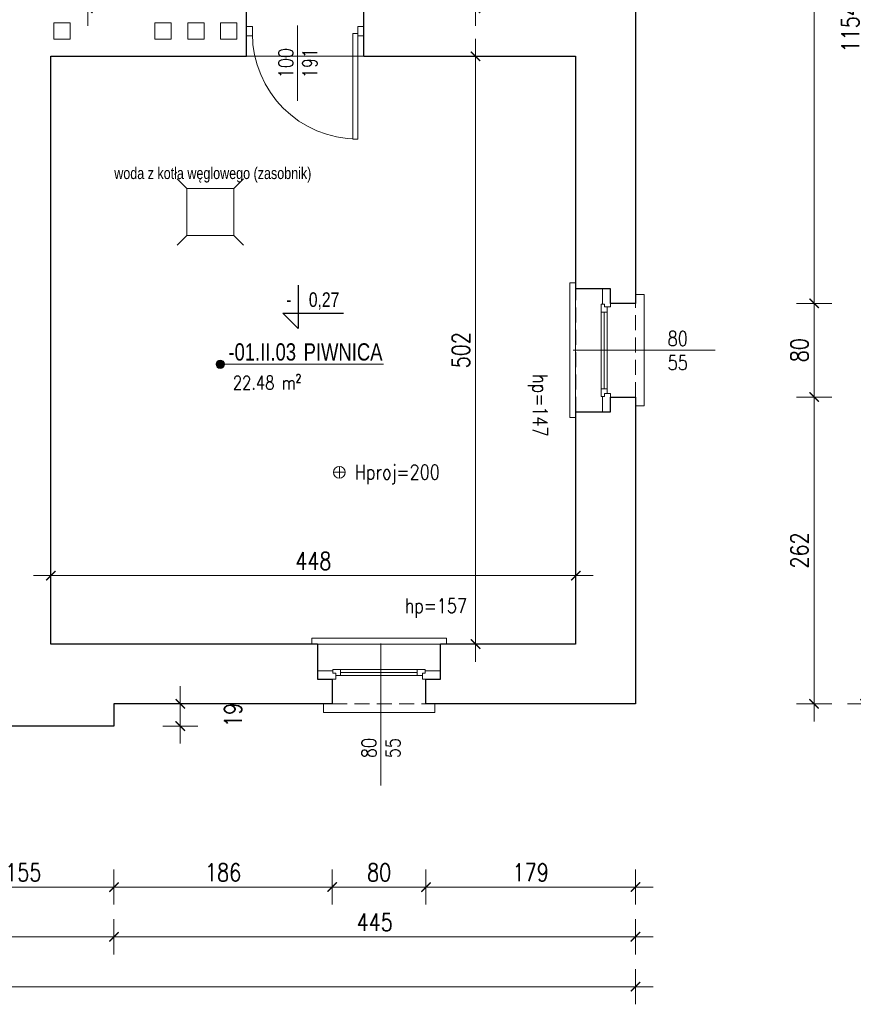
# Model space of a CAD drawing. Header units: millimetres. Extents: x 284606 to 569416, y -192995 to -95103.
# Tile 163 of 178: x 314247 to 314959, y -102468 to -101627. Entities that reach past the tile are written whole.
import ezdxf
from ezdxf.enums import TextEntityAlignment as Align

# ---------------------------------------------------------------- set-up
doc = ezdxf.new("R2010")
doc.units = ezdxf.units.MM
doc.linetypes.add('HIDDEN', pattern=[9.525, 6.35, -3.175])
doc.layers.get('0').update_dxf_attribs({"lineweight": 0})
for name, color, linetype, lineweight in [('!STR_Konstrukcja 0.20', 200, 'Continuous', 20), ('!STR_Konstrukcja 0.30', 64, 'Continuous', 30), ('!STR_Opisy 0.09', 8, 'Continuous', 9), ('!STR_Przerywana 0.09', 8, 'HIDDEN', 9), ('!STR_Stolarka drzwiowa', 30, 'Continuous', 15), ('!STR_Stolarka okienna', 72, 'Continuous', 15), ('!STR_Wymiarowanie', 254, 'Continuous', 9)]:
    doc.layers.add(name, color=color, linetype=linetype, lineweight=lineweight)
doc.layers.add('!STR_Obrysy pomieszczeń', color=215, linetype='Continuous', lineweight=9, plot=False)
doc.layers.add('!STR_Wentylacja', color=7, linetype='Continuous', lineweight=15, true_color=0x3399ff)
doc.layers.add('AB1 - OPISY', color=7, linetype='Continuous')
doc.styles.add('1_50', font='txt', dxfattribs={"width": 0.8})
doc.styles.add('AB_Arial', font='NirmalaS.ttf')
doc.styles.add('EKO 1-10', font='romans.shx', dxfattribs={"width": 0.8, "height": 15})
doc.styles.add('EKO 1-5', font='romans.shx', dxfattribs={"width": 0.8, "height": 10})
doc.dimstyles.new('EKO wymiar 1-10', dxfattribs={"dimtxt": 15, "dimasz": 8, "dimexe": 15, "dimexo": 15, "dimgap": 5, "dimtad": 1, "dimdec": 0, "dimtxsty": 'EKO 1-10', "dimblk": 'ARCHTICK', "dimcen": 10, "dimdle": 15, "dimclrd": 256, "dimclre": 256, "dimclrt": 256, "dimazin": 2, "dimtfac": 1, "dimtdec": 0, "dimtmove": 2, "dimatfit": 3, "dimldrblk": 'ARCHTICK', "dimfxl": 15, "dimfxlon": 1, "dimlwd": -1, "dimlwe": -1, "dimarcsym": 0})

# ---------------------------------------------------------------- blocks, each defined once
blk = doc.blocks.new('*U117')
at = {"layer": '!STR_Opisy 0.09', "linetype": 'Continuous'}
blk.add_line((0, -153.49), (0, -32.16), dxfattribs=at)
at = {"layer": '!STR_Opisy 0.09', "linetype": 'Continuous', "style": 'EKO 1-5', "width": 0.8}
blk.add_attdef('HP=', (-20.48, 2.26), '', height=12.5, rotation=180, dxfattribs=at)
at = {"layer": '!STR_Opisy 0.09', "ltscale": 0.7, "style": 'EKO 1-5', "width": 0.8}
blk.add_attdef('WYS', text='', height=12.5, rotation=270, dxfattribs=at).set_placement((-10.53, -121.38), align=Align.MIDDLE_CENTER)
at = {"layer": '!STR_Opisy 0.09', "linetype": 'Continuous', "style": 'EKO 1-5', "width": 0.8}
blk.add_attdef('SZER', text='', height=12.5, rotation=270, dxfattribs=at).set_placement((0, -121.38), align=Align.BOTTOM_CENTER)
blk = doc.blocks.new('*U109')
at = {"layer": '!STR_Opisy 0.09', "linetype": 'Continuous'}
blk.add_line((0, 32.11), (0, -89.22), dxfattribs=at)
at = {"layer": '!STR_Opisy 0.09', "ltscale": 0.7, "style": 'EKO 1-5', "width": 0.8}
blk.add_attdef('WYS', text='', height=12.5, rotation=270, dxfattribs=at).set_placement((-10.53, 0), align=Align.MIDDLE_CENTER)
at = {"layer": '!STR_Opisy 0.09', "linetype": 'Continuous', "style": 'EKO 1-5', "width": 0.8}
blk.add_attdef('SZER', text='', height=12.5, rotation=270, dxfattribs=at).set_placement((0, 0), align=Align.BOTTOM_CENTER)
blk.add_attdef('HP=', (-20.48, -115.31), '', height=12.5, rotation=180, dxfattribs=at)
blk = doc.blocks.new('_ArchTick')
at = {"color": 0, "linetype": 'ByBlock', "const_width": 0.15}
blk.add_lwpolyline([(-0.5, -0.5), (0.5, 0.5)], dxfattribs=at)
blk = doc.blocks.new('*D978')
at = {"layer": '!STR_Wymiarowanie', "ltscale": 1.5, "transparency": 16777216}
for p, q in [((314274.07, -102116.9), (314274.07, -102086.9)), ((314722.07, -102116.9), (314722.07, -102086.9)), ((314737.07, -102101.9), (314259.07, -102101.9))]:
    blk.add_line(p, q, dxfattribs=at)
at = {"layer": 'Defpoints', "color": 0, "ltscale": 1.5, "transparency": 16777216}
for p in [(314274.07, -102101.9), (314274.07, -102152.36), (314722.07, -102152.36)]:
    blk.add_point(p, dxfattribs=at)
at = {"layer": '!STR_Wymiarowanie', "ltscale": 1.5, "transparency": 16777216, "xscale": 8, "yscale": 8, "zscale": 8, "rotation": 180}
blk.add_blockref('_ArchTick', (314274.07, -102101.9), dxfattribs=at)
at = {"layer": '!STR_Wymiarowanie', "ltscale": 1.5, "transparency": 16777216, "xscale": 8, "yscale": 8, "zscale": 8}
blk.add_blockref('_ArchTick', (314722.07, -102101.9), dxfattribs=at)
at = {"layer": '!STR_Wymiarowanie', "ltscale": 1.5, "transparency": 16777216, "insert": (314498.07, -102089.4), "char_height": 15, "attachment_point": 5, "style": 'EKO 1-10'}
blk.add_mtext('448', dxfattribs=at)
blk = doc.blocks.new('*D979')
at = {"layer": '!STR_Wymiarowanie', "ltscale": 1.5, "transparency": 16777216}
for p, q in [((314636.55, -102175.36), (314636.55, -101643.36)), ((314651.55, -101658.36), (314621.55, -101658.36)), ((314651.55, -102160.36), (314621.55, -102160.36))]:
    blk.add_line(p, q, dxfattribs=at)
at = {"layer": 'Defpoints', "color": 0, "ltscale": 1.5, "transparency": 16777216}
for p in [(314636.55, -101658.36), (314722.07, -101658.36), (314722.07, -102160.36)]:
    blk.add_point(p, dxfattribs=at)
at = {"layer": '!STR_Wymiarowanie', "ltscale": 1.5, "transparency": 16777216, "xscale": 8, "yscale": 8, "zscale": 8}
for p, rotation in [((314636.55, -101658.36), 90), ((314636.55, -102160.36), 270)]:
    blk.add_blockref('_ArchTick', p, dxfattribs=dict(at, rotation=rotation))
at = {"layer": '!STR_Wymiarowanie', "ltscale": 1.5, "transparency": 16777216, "insert": (314624.05, -101909.36), "char_height": 15, "attachment_point": 5, "rotation": 90, "style": 'EKO 1-10'}
blk.add_mtext('502', dxfattribs=at)
blk = doc.blocks.new('*D983')
at = {"layer": '!STR_Wymiarowanie', "ltscale": 1.5, "transparency": 16777216}
for p, q in [((314636.55, -101632.36), (314636.55, -101093.36)), ((314651.55, -101108.36), (314621.55, -101108.36)), ((314651.55, -101617.36), (314621.55, -101617.36))]:
    blk.add_line(p, q, dxfattribs=at)
at = {"layer": 'Defpoints', "color": 0, "ltscale": 1.5, "transparency": 16777216}
for p in [(314636.55, -101108.36), (314721.98, -101108.36), (314721.98, -101617.36)]:
    blk.add_point(p, dxfattribs=at)
at = {"layer": '!STR_Wymiarowanie', "ltscale": 1.5, "transparency": 16777216, "xscale": 8, "yscale": 8, "zscale": 8}
for p, rotation in [((314636.55, -101108.36), 90), ((314636.55, -101617.36), 270)]:
    blk.add_blockref('_ArchTick', p, dxfattribs=dict(at, rotation=rotation))
at = {"layer": '!STR_Wymiarowanie', "ltscale": 1.5, "transparency": 16777216, "insert": (314624.05, -101362.86), "char_height": 15, "attachment_point": 5, "rotation": 90, "style": 'EKO 1-10'}
blk.add_mtext('509', dxfattribs=at)
blk = doc.blocks.new('*D985')
at = {"layer": '!STR_Wymiarowanie', "ltscale": 1.5, "transparency": 16777216}
for p, q in [((314305.57, -101484.36), (314305.57, -101632.36)), ((314290.57, -101499.36), (314320.57, -101499.36)), ((314290.57, -101617.36), (314320.57, -101617.36))]:
    blk.add_line(p, q, dxfattribs=at)
at = {"layer": 'Defpoints', "color": 0, "ltscale": 1.5, "transparency": 16777216}
for p in [(314253.07, -101499.36), (314253.07, -101617.36), (314305.57, -101617.36)]:
    blk.add_point(p, dxfattribs=at)
at = {"layer": '!STR_Wymiarowanie', "ltscale": 1.5, "transparency": 16777216, "xscale": 8, "yscale": 8, "zscale": 8}
for p, rotation in [((314305.57, -101499.36), 90), ((314305.57, -101617.36), 270)]:
    blk.add_blockref('_ArchTick', p, dxfattribs=dict(at, rotation=rotation))
at = {"layer": '!STR_Wymiarowanie', "ltscale": 1.5, "transparency": 16777216, "insert": (314293.07, -101558.36), "char_height": 15, "attachment_point": 5, "rotation": 90, "style": 'EKO 1-10'}
blk.add_mtext('118', dxfattribs=at)
blk = doc.blocks.new('*U225')
at = {"layer": '!STR_Konstrukcja 0.20', "linetype": 'Continuous', "lineweight": 15}
for points in [[(8.12, 50.87), (0.62, 50.87), (0.62, 58.37), (95.62, 58.37), (95.62, 50.87), (88.12, 50.87)], [(-4.38, -0.13), (-9.38, -0.13), (-9.38, -5.13), (105.62, -5.13), (105.62, -0.13), (100.62, -0.13)]]:
    blk.add_lwpolyline(points, dxfattribs=at)
at = {"layer": '!STR_Konstrukcja 0.30', "ltscale": 2}
for points in [[(-4.38, -0.13), (-4.38, 29.68), (8.12, 29.68), (8.12, 50.87)], [(88.12, 50.87), (88.12, 29.68), (100.62, 29.68), (100.62, -0.13)]]:
    blk.add_lwpolyline(points, dxfattribs=at)
at = {"layer": '!STR_Przerywana 0.09', "ltscale": 2}
for points in [[(8.12, 50.87), (88.12, 50.87)], [(-4.38, -0.13), (100.62, -0.13)]]:
    blk.add_lwpolyline(points, dxfattribs=at)
at = {"layer": '!STR_Stolarka okienna', "ltscale": 0.3}
for points in [[(-4.38, 22.64), (-4.38, 29.68), (11.02, 29.68), (11.02, 24.55), (8.52, 24.55), (8.52, 22.64), (-4.38, 22.64)], [(87.55, 21.56), (87.55, 24.55), (85.05, 24.55), (85.05, 26.7), (11.02, 26.7), (11.02, 24.55), (8.52, 24.55), (8.52, 21.56), (87.55, 21.56)], [(15.12, 26.7), (15.12, 21.56)], [(80.62, 21.56), (80.62, 26.7)], [(100.62, 22.64), (100.62, 29.68), (85.05, 29.68), (85.05, 24.55), (87.55, 24.55), (87.55, 22.64), (100.62, 22.64)], [(80.62, 24.13), (15.12, 24.13)]]:
    blk.add_lwpolyline(points, dxfattribs=at)
blk = doc.blocks.new('*D920')
at = {"layer": '!STR_Wymiarowanie', "ltscale": 1.5, "transparency": 16777216}
for p, q in [((314384.46, -102196.36), (314384.46, -102245.36)), ((314369.46, -102211.36), (314399.46, -102211.36)), ((314369.46, -102230.36), (314399.46, -102230.36))]:
    blk.add_line(p, q, dxfattribs=at)
at = {"layer": 'Defpoints', "color": 0, "ltscale": 1.5, "transparency": 16777216}
for p in [(314327.88, -102211.36), (314327.88, -102230.36), (314384.46, -102230.36)]:
    blk.add_point(p, dxfattribs=at)
at = {"layer": '!STR_Wymiarowanie', "ltscale": 1.5, "transparency": 16777216, "xscale": 8, "yscale": 8, "zscale": 8}
for p, rotation in [((314384.46, -102211.36), 90), ((314384.46, -102230.36), 270)]:
    blk.add_blockref('_ArchTick', p, dxfattribs=dict(at, rotation=rotation))
at = {"layer": '!STR_Wymiarowanie', "ltscale": 1.5, "transparency": 16777216, "insert": (314429.46, -102220.86), "char_height": 15, "attachment_point": 5, "rotation": 90, "style": 'EKO 1-10'}
blk.add_mtext('19', dxfattribs=at)
blk = doc.blocks.new('*D955')
at = {"layer": '!STR_Wymiarowanie', "ltscale": 1.5, "transparency": 16777216}
for p, q in [((314173.09, -102352.85), (314173.09, -102382.85)), ((314327.88, -102352.85), (314327.88, -102382.85)), ((314158.09, -102367.85), (314342.88, -102367.85))]:
    blk.add_line(p, q, dxfattribs=at)
at = {"layer": 'Defpoints', "color": 0, "ltscale": 1.5, "transparency": 16777216}
for p in [(314173.09, -102219.76), (314327.88, -102230.36), (314327.88, -102367.85)]:
    blk.add_point(p, dxfattribs=at)
at = {"layer": '!STR_Wymiarowanie', "ltscale": 1.5, "transparency": 16777216, "xscale": 8, "yscale": 8, "zscale": 8, "rotation": 180}
blk.add_blockref('_ArchTick', (314173.09, -102367.85), dxfattribs=at)
at = {"layer": '!STR_Wymiarowanie', "ltscale": 1.5, "transparency": 16777216, "xscale": 8, "yscale": 8, "zscale": 8}
blk.add_blockref('_ArchTick', (314327.88, -102367.85), dxfattribs=at)
at = {"layer": '!STR_Wymiarowanie', "ltscale": 1.5, "transparency": 16777216, "insert": (314250.48, -102355.35), "char_height": 15, "attachment_point": 5, "style": 'EKO 1-10'}
blk.add_mtext('155', dxfattribs=at)
blk = doc.blocks.new('*D956')
at = {"layer": '!STR_Wymiarowanie', "ltscale": 1.5, "transparency": 16777216}
for p, q in [((314327.88, -102352.85), (314327.88, -102382.85)), ((314514.25, -102352.85), (314514.25, -102382.85)), ((314312.88, -102367.85), (314529.25, -102367.85))]:
    blk.add_line(p, q, dxfattribs=at)
at = {"layer": 'Defpoints', "color": 0, "ltscale": 1.5, "transparency": 16777216}
for p in [(314514.25, -102200.76), (314327.88, -102211.36), (314514.25, -102367.85)]:
    blk.add_point(p, dxfattribs=at)
at = {"layer": '!STR_Wymiarowanie', "ltscale": 1.5, "transparency": 16777216, "xscale": 8, "yscale": 8, "zscale": 8, "rotation": 180}
blk.add_blockref('_ArchTick', (314327.88, -102367.85), dxfattribs=at)
at = {"layer": '!STR_Wymiarowanie', "ltscale": 1.5, "transparency": 16777216, "xscale": 8, "yscale": 8, "zscale": 8}
blk.add_blockref('_ArchTick', (314514.25, -102367.85), dxfattribs=at)
at = {"layer": '!STR_Wymiarowanie', "ltscale": 1.5, "transparency": 16777216, "insert": (314421.06, -102355.35), "char_height": 15, "attachment_point": 5, "style": 'EKO 1-10'}
blk.add_mtext('186', dxfattribs=at)
blk = doc.blocks.new('*D957')
at = {"layer": '!STR_Wymiarowanie', "ltscale": 1.5, "transparency": 16777216}
for p, q in [((314514.25, -102352.85), (314514.25, -102382.85)), ((314594.25, -102352.85), (314594.25, -102382.85)), ((314499.25, -102367.85), (314609.25, -102367.85))]:
    blk.add_line(p, q, dxfattribs=at)
at = {"layer": 'Defpoints', "color": 0, "ltscale": 1.5, "transparency": 16777216}
for p in [(314514.25, -102200.76), (314594.25, -102200.76), (314594.25, -102367.85)]:
    blk.add_point(p, dxfattribs=at)
at = {"layer": '!STR_Wymiarowanie', "ltscale": 1.5, "transparency": 16777216, "xscale": 8, "yscale": 8, "zscale": 8, "rotation": 180}
blk.add_blockref('_ArchTick', (314514.25, -102367.85), dxfattribs=at)
at = {"layer": '!STR_Wymiarowanie', "ltscale": 1.5, "transparency": 16777216, "xscale": 8, "yscale": 8, "zscale": 8}
blk.add_blockref('_ArchTick', (314594.25, -102367.85), dxfattribs=at)
at = {"layer": '!STR_Wymiarowanie', "ltscale": 1.5, "transparency": 16777216, "insert": (314554.25, -102355.35), "char_height": 15, "attachment_point": 5, "style": 'EKO 1-10'}
blk.add_mtext('80', dxfattribs=at)
blk = doc.blocks.new('*D958')
at = {"layer": '!STR_Wymiarowanie', "ltscale": 1.5, "transparency": 16777216}
for p, q in [((314594.25, -102352.85), (314594.25, -102382.85)), ((314773.08, -102352.85), (314773.08, -102382.85)), ((314579.25, -102367.85), (314788.08, -102367.85))]:
    blk.add_line(p, q, dxfattribs=at)
at = {"layer": 'Defpoints', "color": 0, "ltscale": 1.5, "transparency": 16777216}
for p in [(314594.25, -102200.76), (314773.08, -102211.36), (314773.08, -102367.85)]:
    blk.add_point(p, dxfattribs=at)
at = {"layer": '!STR_Wymiarowanie', "ltscale": 1.5, "transparency": 16777216, "xscale": 8, "yscale": 8, "zscale": 8, "rotation": 180}
blk.add_blockref('_ArchTick', (314594.25, -102367.85), dxfattribs=at)
at = {"layer": '!STR_Wymiarowanie', "ltscale": 1.5, "transparency": 16777216, "xscale": 8, "yscale": 8, "zscale": 8}
blk.add_blockref('_ArchTick', (314773.08, -102367.85), dxfattribs=at)
at = {"layer": '!STR_Wymiarowanie', "ltscale": 1.5, "transparency": 16777216, "insert": (314683.66, -102355.35), "char_height": 15, "attachment_point": 5, "style": 'EKO 1-10'}
blk.add_mtext('179', dxfattribs=at)
blk = doc.blocks.new('*D961')
at = {"layer": '!STR_Wymiarowanie', "ltscale": 1.5, "transparency": 16777216}
for p, q in [((313758.75, -102395.33), (313758.75, -102425.33)), ((314327.88, -102395.33), (314327.88, -102425.33)), ((313743.75, -102410.33), (314342.88, -102410.33))]:
    blk.add_line(p, q, dxfattribs=at)
at = {"layer": 'Defpoints', "color": 0, "ltscale": 1.5, "transparency": 16777216}
for p in [(313758.75, -102230.36), (314327.88, -102230.36), (314327.88, -102410.33)]:
    blk.add_point(p, dxfattribs=at)
at = {"layer": '!STR_Wymiarowanie', "ltscale": 1.5, "transparency": 16777216, "xscale": 8, "yscale": 8, "zscale": 8, "rotation": 180}
blk.add_blockref('_ArchTick', (313758.75, -102410.33), dxfattribs=at)
at = {"layer": '!STR_Wymiarowanie', "ltscale": 1.5, "transparency": 16777216, "xscale": 8, "yscale": 8, "zscale": 8}
blk.add_blockref('_ArchTick', (314327.88, -102410.33), dxfattribs=at)
at = {"layer": '!STR_Wymiarowanie', "ltscale": 1.5, "transparency": 16777216, "insert": (314043.31, -102397.83), "char_height": 15, "attachment_point": 5, "style": 'EKO 1-10'}
blk.add_mtext('569', dxfattribs=at)
blk = doc.blocks.new('*D962')
at = {"layer": '!STR_Wymiarowanie', "ltscale": 1.5, "transparency": 16777216}
for p, q in [((314327.88, -102395.33), (314327.88, -102425.33)), ((314773.08, -102395.33), (314773.08, -102425.33)), ((314312.88, -102410.33), (314788.08, -102410.33))]:
    blk.add_line(p, q, dxfattribs=at)
at = {"layer": 'Defpoints', "color": 0, "ltscale": 1.5, "transparency": 16777216}
for p in [(314773.08, -102211.36), (314327.88, -102230.36), (314773.08, -102410.33)]:
    blk.add_point(p, dxfattribs=at)
at = {"layer": '!STR_Wymiarowanie', "ltscale": 1.5, "transparency": 16777216, "xscale": 8, "yscale": 8, "zscale": 8, "rotation": 180}
blk.add_blockref('_ArchTick', (314327.88, -102410.33), dxfattribs=at)
at = {"layer": '!STR_Wymiarowanie', "ltscale": 1.5, "transparency": 16777216, "xscale": 8, "yscale": 8, "zscale": 8}
blk.add_blockref('_ArchTick', (314773.08, -102410.33), dxfattribs=at)
at = {"layer": '!STR_Wymiarowanie', "ltscale": 1.5, "transparency": 16777216, "insert": (314550.48, -102397.83), "char_height": 15, "attachment_point": 5, "style": 'EKO 1-10'}
blk.add_mtext('445', dxfattribs=at)
blk = doc.blocks.new('*D963')
at = {"layer": '!STR_Wymiarowanie', "ltscale": 1.5, "transparency": 16777216}
for p, q in [((312868.74, -102438), (312868.74, -102468)), ((314773.08, -102438), (314773.08, -102468)), ((314788.08, -102453), (312853.74, -102453))]:
    blk.add_line(p, q, dxfattribs=at)
at = {"layer": 'Defpoints', "color": 0, "ltscale": 1.5, "transparency": 16777216}
for p in [(312868.74, -102211.36), (314773.08, -102211.36), (312868.74, -102453)]:
    blk.add_point(p, dxfattribs=at)
at = {"layer": '!STR_Wymiarowanie', "ltscale": 1.5, "transparency": 16777216, "xscale": 8, "yscale": 8, "zscale": 8, "rotation": 180}
blk.add_blockref('_ArchTick', (312868.74, -102453), dxfattribs=at)
at = {"layer": '!STR_Wymiarowanie', "ltscale": 1.5, "transparency": 16777216, "xscale": 8, "yscale": 8, "zscale": 8}
blk.add_blockref('_ArchTick', (314773.08, -102453), dxfattribs=at)
at = {"layer": '!STR_Wymiarowanie', "ltscale": 1.5, "transparency": 16777216, "insert": (313820.91, -102440.5), "char_height": 15, "attachment_point": 5, "style": 'EKO 1-10'}
blk.add_mtext('1904', dxfattribs=at)
blk = doc.blocks.new('*D966')
at = {"layer": '!STR_Wymiarowanie', "ltscale": 1.5, "transparency": 16777216}
for p, q in [((314925.59, -101307.55), (314925.59, -101884.36)), ((314910.59, -101322.55), (314940.59, -101322.55)), ((314910.59, -101869.36), (314940.59, -101869.36))]:
    blk.add_line(p, q, dxfattribs=at)
at = {"layer": 'Defpoints', "color": 0, "ltscale": 1.5, "transparency": 16777216}
for p in [(314762.49, -101322.55), (314762.49, -101869.36), (314925.59, -101869.36)]:
    blk.add_point(p, dxfattribs=at)
at = {"layer": '!STR_Wymiarowanie', "ltscale": 1.5, "transparency": 16777216, "xscale": 8, "yscale": 8, "zscale": 8}
for p, rotation in [((314925.59, -101322.55), 90), ((314925.59, -101869.36), 270)]:
    blk.add_blockref('_ArchTick', p, dxfattribs=dict(at, rotation=rotation))
at = {"layer": '!STR_Wymiarowanie', "ltscale": 1.5, "transparency": 16777216, "insert": (314913.09, -101595.96), "char_height": 15, "attachment_point": 5, "rotation": 90, "style": 'EKO 1-10'}
blk.add_mtext('547', dxfattribs=at)
blk = doc.blocks.new('*D967')
at = {"layer": '!STR_Wymiarowanie', "ltscale": 1.5, "transparency": 16777216}
for p, q in [((314925.59, -101854.36), (314925.59, -101964.36)), ((314910.59, -101869.36), (314940.59, -101869.36)), ((314910.59, -101949.36), (314940.59, -101949.36))]:
    blk.add_line(p, q, dxfattribs=at)
at = {"layer": 'Defpoints', "color": 0, "ltscale": 1.5, "transparency": 16777216}
for p in [(314762.49, -101869.36), (314762.49, -101949.36), (314925.59, -101949.36)]:
    blk.add_point(p, dxfattribs=at)
at = {"layer": '!STR_Wymiarowanie', "ltscale": 1.5, "transparency": 16777216, "xscale": 8, "yscale": 8, "zscale": 8}
for p, rotation in [((314925.59, -101869.36), 90), ((314925.59, -101949.36), 270)]:
    blk.add_blockref('_ArchTick', p, dxfattribs=dict(at, rotation=rotation))
at = {"layer": '!STR_Wymiarowanie', "ltscale": 1.5, "transparency": 16777216, "insert": (314913.09, -101909.36), "char_height": 15, "attachment_point": 5, "rotation": 90, "style": 'EKO 1-10'}
blk.add_mtext('80', dxfattribs=at)
blk = doc.blocks.new('*D968')
at = {"layer": '!STR_Wymiarowanie', "ltscale": 1.5, "transparency": 16777216}
for p, q in [((314925.59, -101934.36), (314925.59, -102226.36)), ((314910.59, -101949.36), (314940.59, -101949.36)), ((314910.59, -102211.36), (314940.59, -102211.36))]:
    blk.add_line(p, q, dxfattribs=at)
at = {"layer": 'Defpoints', "color": 0, "ltscale": 1.5, "transparency": 16777216}
for p in [(314762.49, -101949.36), (314773.08, -102211.36), (314925.59, -102211.36)]:
    blk.add_point(p, dxfattribs=at)
at = {"layer": '!STR_Wymiarowanie', "ltscale": 1.5, "transparency": 16777216, "xscale": 8, "yscale": 8, "zscale": 8}
for p, rotation in [((314925.59, -101949.36), 90), ((314925.59, -102211.36), 270)]:
    blk.add_blockref('_ArchTick', p, dxfattribs=dict(at, rotation=rotation))
at = {"layer": '!STR_Wymiarowanie', "ltscale": 1.5, "transparency": 16777216, "insert": (314913.09, -102080.36), "char_height": 15, "attachment_point": 5, "rotation": 90, "style": 'EKO 1-10'}
blk.add_mtext('262', dxfattribs=at)
blk = doc.blocks.new('*D969')
at = {"layer": '!STR_Wymiarowanie', "ltscale": 1.5, "transparency": 16777216}
for p, q in [((314969.05, -101042.44), (314969.05, -102226.36)), ((314954.05, -101057.44), (314984.05, -101057.44)), ((314954.05, -102211.36), (314984.05, -102211.36))]:
    blk.add_line(p, q, dxfattribs=at)
at = {"layer": 'Defpoints', "color": 0, "ltscale": 1.5, "transparency": 16777216}
for p in [(314773.28, -101057.44), (314773.08, -102211.36), (314969.05, -102211.36)]:
    blk.add_point(p, dxfattribs=at)
at = {"layer": '!STR_Wymiarowanie', "ltscale": 1.5, "transparency": 16777216, "xscale": 8, "yscale": 8, "zscale": 8}
for p, rotation in [((314969.05, -101057.44), 90), ((314969.05, -102211.36), 270)]:
    blk.add_blockref('_ArchTick', p, dxfattribs=dict(at, rotation=rotation))
at = {"layer": '!STR_Wymiarowanie', "ltscale": 1.5, "transparency": 16777216, "insert": (314956.55, -101634.4), "char_height": 15, "attachment_point": 5, "rotation": 90, "style": 'EKO 1-10'}
blk.add_mtext('1154', dxfattribs=at)
blk = doc.blocks.new('*U506')
at = {"ltscale": 0.3}
blk.add_hatch(color=256, dxfattribs=at).paths.add_polyline_path([(-0.91, 50, 1), (6.82, 50, 1)])
at = {"ltscale": 1.5}
blk.add_line((17.59, 50), (154.57, 50), dxfattribs=at)
at = {"ltscale": 0.3}
blk.add_lwpolyline([(17.59, 50), (2.95, 50)], dxfattribs=at)
blk.add_circle((2.95, 50), 3.86, dxfattribs=at)
at = {"ltscale": 1.5, "width": 0.8}
for tag, p, height, style in [('NR_POM.', (10.51, 53.45), 16, 'AB_Arial'), ('NAZWA_POMIESZCZENIA', (66.91, 53.45), 16, 'AB_Arial'), ('POSADZKA', (9.08, 4), 12.5, 'EKO 1-5')]:
    blk.add_attdef(tag, p, '', height=height, rotation=0, dxfattribs=dict(at, style=style))
at = {"ltscale": 1.5, "style": 'EKO 1-5', "width": 0.8}
blk.add_attdef('POWIERZCHNIA', text='', height=12.5, rotation=0, dxfattribs=at).set_placement((78.06, 22.91), align=Align.BOTTOM_RIGHT)
blk = doc.blocks.new('wysokosc2')
at = {"ltscale": 2}
for points in [[(-5.06, 0.04), (5.03, 0.04)], [(0, 5.1), (0, -5.1)]]:
    blk.add_lwpolyline(points, dxfattribs=at)
blk.add_circle((0, 0), 5.03, dxfattribs=at)
at = {"ltscale": 2, "style": 'EKO 1-5', "width": 0.8}
blk.add_attdef('WYS', (13.29, -6.01), '', height=12.5, dxfattribs=at)
blk = doc.blocks.new('*U226')
at = {"layer": '!STR_Opisy 0.09', "linetype": 'Continuous'}
blk.add_line((-51.51, 6.91), (-51.51, -57.31), dxfattribs=at)
at = {"layer": '!STR_Stolarka drzwiowa'}
for points in [[(-90, 6.2), (-95, 6.2), (-95, -1.8), (-90, -1.8)], [(0, 0), (0, -90), (-4.38, -90), (-4.38, 0)], [(5, 6.2), (0, 6.2), (0, -1.8), (5, -1.8)]]:
    blk.add_lwpolyline(points, close=True, dxfattribs=at)
blk.add_arc((0, 0), 90, 180, 270, dxfattribs=at)
at = {"layer": '!STR_Opisy 0.09', "linetype": 'Continuous', "style": 'EKO 1-10', "width": 0.8}
blk.add_attdef('SZER', text='', height=12.5, rotation=90, dxfattribs=at).set_placement((-51.51, -25.2), align=Align.BOTTOM_CENTER)
at = {"layer": '!STR_Opisy 0.09', "ltscale": 0.7, "style": 'EKO 1-10', "width": 0.8}
blk.add_attdef('WYS', text='', height=12.5, rotation=90, dxfattribs=at).set_placement((-40.99, -25.2), align=Align.MIDDLE_CENTER)

msp = doc.modelspace()

# ---------------------------------------------------------------- linework, layer by layer
at = {"layer": '!STR_Konstrukcja 0.30', "ltscale": 1.5}
for p, q in [((314441.07, -101658.36), (314441.07, -101617.36)), ((314541.07, -101658.36), (314541.07, -101617.36))]:
    msp.add_line(p, q, dxfattribs=at)
for points in [[(314773.08, -101322.55), (314773.08, -101869.36)], [(314501.75, -102160.36), (314274.07, -102160.36), (314274.07, -101658.36), (314441.07, -101658.36)], [(314541.07, -101658.36), (314721.93, -101658.36), (314721.93, -101851.86)], [(314773.08, -101949.36), (314773.08, -102211.36), (314594.25, -102211.36)], [(314721.93, -101966.86), (314721.93, -102160.36), (314606.75, -102160.36)], [(314514.25, -102211.36), (314327.88, -102211.36), (314327.88, -102230.36), (314173.09, -102230.36)]]:
    msp.add_lwpolyline(points, dxfattribs=at)
at = {"layer": '!STR_Obrysy pomieszczeń', "ltscale": 0.3}
msp.add_lwpolyline([(314274.07, -101658.36), (314721.93, -101658.36), (314721.93, -102160.36), (314274.07, -102160.36)], close=True, dxfattribs=at)
at = {"layer": '!STR_Opisy 0.09'}
for points in [[(314390.2, -101771.22), (314381.91, -101762.94)], [(314430.2, -101771.22), (314438.49, -101762.94)], [(314390.2, -101771.22), (314390.21, -101811.35), (314430.21, -101811.35), (314430.2, -101771.22), (314390.2, -101771.22)], [(314390.21, -101811.35), (314381.92, -101819.63)], [(314430.21, -101811.35), (314438.49, -101819.63)]]:
    msp.add_lwpolyline(points, dxfattribs=at)
at = {"layer": '!STR_Wentylacja', "ltscale": 1.5}
for points in [[(314276.45, -101629.77), (314276.45, -101643.77), (314290.45, -101643.77), (314290.45, -101629.77)], [(314362.83, -101629.77), (314362.83, -101643.77), (314376.83, -101643.77), (314376.83, -101629.77)], [(314390.83, -101629.77), (314390.83, -101643.77), (314404.83, -101643.77), (314404.83, -101629.77)], [(314418.83, -101629.77), (314418.83, -101643.77), (314432.83, -101643.77), (314432.83, -101629.77)]]:
    msp.add_lwpolyline(points, close=True, dxfattribs=at)
at = {"layer": '!STR_Wymiarowanie', "ltscale": 1.5}
msp.add_line((314441.07, -101658.36), (314541.07, -101658.36), dxfattribs=at)
at = {"layer": 'AB1 - OPISY', "color": 1}
for p, q in [((314485.21, -101853.84), (314485.2, -101890.95)), ((314472.08, -101877.83), (314523.93, -101877.85)), ((314472.08, -101877.83), (314485.2, -101890.95))]:
    msp.add_line(p, q, dxfattribs=at)

# ---------------------------------------------------------------- block references
at = {"layer": '!STR_Konstrukcja 0.30', "ltscale": 1.5, "xscale": -1}
for p, rotation in [((314722.21, -101957.48), 270), ((314506.13, -102160.49), 180)]:
    msp.add_blockref('*U225', p, dxfattribs=dict(at, rotation=rotation))
at = {"layer": '!STR_Konstrukcja 0.30', "ltscale": 1.5}
for name, p, rotation, values in [('*U117', (314687.75, -101909.45), 89.99999999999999, {'SZER': '80', 'WYS': '55', 'HP=': 'hp=147'}), ('*U109', (314555.57, -102249.11), 180, {'SZER': '80', 'WYS': '55', 'HP=': 'hp=157'})]:
    msp.add_blockref(name, p, dxfattribs=dict(at, rotation=rotation)).add_auto_attribs(values)
at = {"layer": '!STR_Opisy 0.09'}
ref = msp.add_blockref('*U506', (314415.89, -101967.34), dxfattribs=dict(at, xscale=0.9199999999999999, yscale=0.9199999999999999, zscale=0.9199999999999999))
ref.add_attrib('NAZWA_POM', 'PIWNICA', (314489.78, -101918.17), dxfattribs={"layer": '0', "ltscale": 1.5, "height": 14.72, "rotation": 0, "style": 'AB_Arial', "width": 0.8})
ref.add_attrib('NUMER_POM', '-01.II.03', (314425.56, -101918.17), dxfattribs={"layer": '0', "ltscale": 1.5, "height": 14.72, "rotation": 0, "style": 'AB_Arial', "width": 0.8})
ref.add_attrib('R-SURF', '22.48 m²', dxfattribs={"layer": '0', "ltscale": 1.5, "height": 11.5, "rotation": 0, "style": 'EKO 1-5', "width": 0.8}).set_placement((314487.71, -101946.27), align=Align.BOTTOM_RIGHT)
msp.add_blockref('wysokosc2', (314520.29, -102013.65), dxfattribs=at).add_auto_attribs({'WYS': 'Hproj=200'})
at = {"layer": '!STR_Stolarka drzwiowa', "ltscale": 0.3}
msp.add_blockref('*U226', (314536.07, -101638.98), dxfattribs=at).add_auto_attribs({'WYS': '191', 'SZER': '100'})

# ---------------------------------------------------------------- texts
at = {"layer": '!STR_Obrysy pomieszczeń', "ltscale": 0.3, "insert": (314328.12, -101753.18), "char_height": 10, "attachment_point": 1, "style": '1_50'}
msp.add_mtext_dynamic_manual_height_columns('\\A1;woda z kotła węglowego (zasobnik)', width=2231.7249, gutter_width=453.61, heights=[120.44], dxfattribs=at)
at = {"layer": '!STR_Opisy 0.09', "insert": (314474.93, -101859.91), "char_height": 12.5, "attachment_point": 1, "style": '1_50'}
msp.add_mtext_dynamic_manual_height_columns('-    0,27', width=94.7183, gutter_width=12.5, heights=[0], dxfattribs=at)

# ---------------------------------------------------------------- dimensions: what is measured, and where the dimension line sits
at = {"layer": '!STR_Wymiarowanie', "ltscale": 1.5}
for base, p1, p2, angle, picture, middle in [((314969.05, -102211.36), (314773.28, -101057.44), (314773.08, -102211.36), 90, '*D969', (314956.55, -101634.4)), ((314636.55, -101108.36), (314721.98, -101617.36), (314721.98, -101108.36), 90, '*D983', (314624.05, -101362.86)), ((314925.59, -101869.36), (314762.49, -101322.55), (314762.49, -101869.36), 90, '*D966', (314913.09, -101595.96)), ((314305.57, -101617.36), (314253.07, -101499.36), (314253.07, -101617.36), 90, '*D985', (314293.07, -101558.36)), ((314636.55, -101658.36), (314722.07, -102160.36), (314722.07, -101658.36), 270, '*D979', (314624.05, -101909.36)), ((314925.59, -101949.36), (314762.49, -101869.36), (314762.49, -101949.36), 90, '*D967', (314913.09, -101909.36)), ((314925.59, -102211.36), (314762.49, -101949.36), (314773.08, -102211.36), 90, '*D968', (314913.09, -102080.36)), ((314384.46, -102230.36), (314327.88, -102211.36), (314327.88, -102230.36), 90, '*D920', (314429.46, -102220.86))]:
    dim = msp.add_linear_dim(base=base, p1=p1, p2=p2, angle=angle, dimstyle='EKO wymiar 1-10', dxfattribs=at)
    dim.commit()
    dim.dimension.update_dxf_attribs({"geometry": picture, "text_midpoint": middle})
for base, p1, p2, picture, middle in [((314274.07, -102101.9), (314722.07, -102152.36), (314274.07, -102152.36), '*D978', (314498.07, -102089.4)), ((314514.25, -102367.85), (314327.88, -102211.36), (314514.25, -102200.76), '*D956', (314421.06, -102355.35)), ((314594.25, -102367.85), (314514.25, -102200.76), (314594.25, -102200.76), '*D957', (314554.25, -102355.35)), ((314773.08, -102367.85), (314594.25, -102200.76), (314773.08, -102211.36), '*D958', (314683.66, -102355.35)), ((312868.74, -102453), (314773.08, -102211.36), (312868.74, -102211.36), '*D963', (313820.91, -102440.5)), ((314773.08, -102410.33), (314327.88, -102230.36), (314773.08, -102211.36), '*D962', (314550.48, -102397.83)), ((314327.88, -102367.85), (314173.09, -102219.76), (314327.88, -102230.36), '*D955', (314250.48, -102355.35)), ((314327.88, -102410.33), (313758.75, -102230.36), (314327.88, -102230.36), '*D961', (314043.31, -102397.83))]:
    dim = msp.add_linear_dim(base=base, p1=p1, p2=p2, dimstyle='EKO wymiar 1-10', dxfattribs=at)
    dim.commit()
    dim.dimension.update_dxf_attribs({"geometry": picture, "text_midpoint": middle})

doc.saveas('drawing.dxf')
